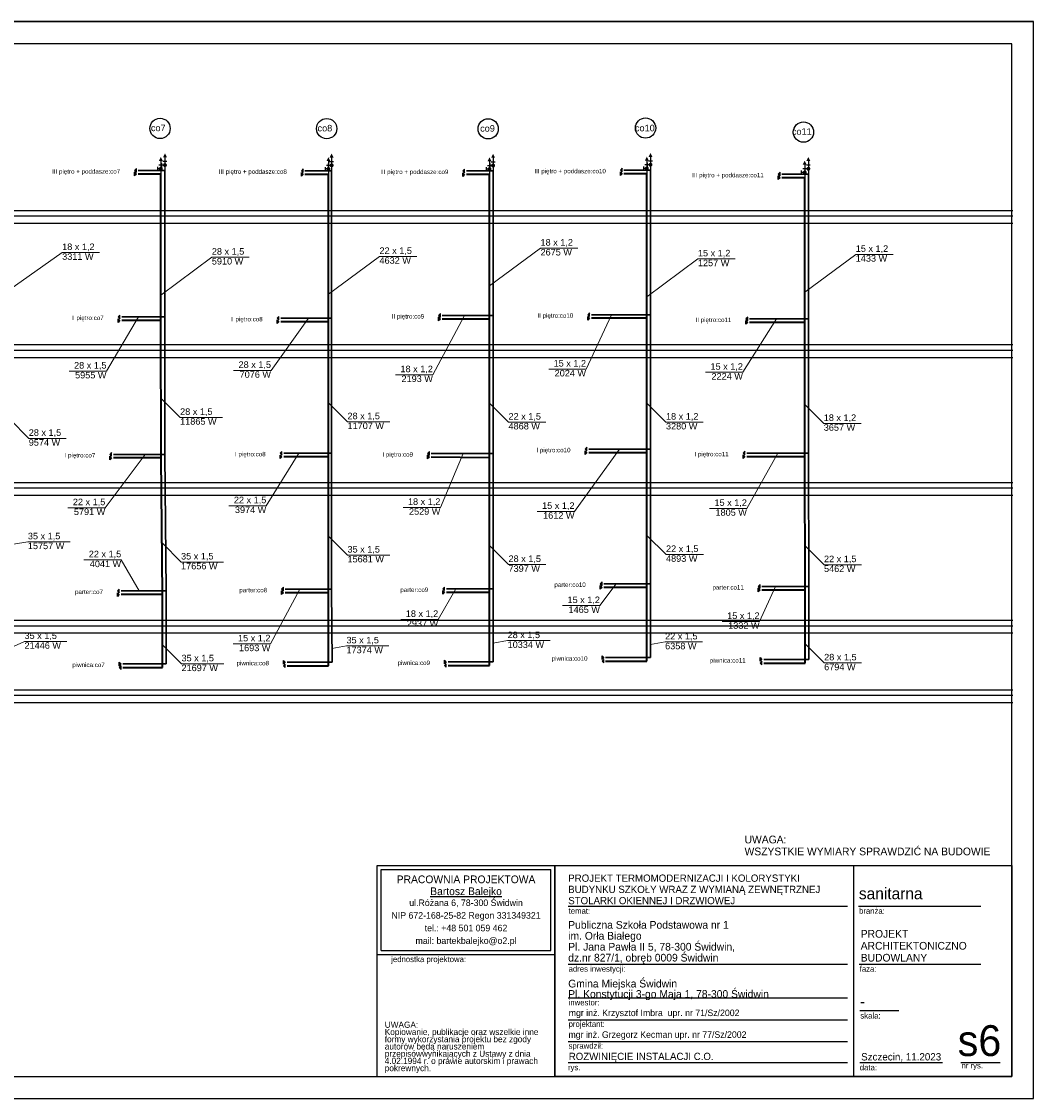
# Model space of a CAD drawing. Header units: millimetres. Extents: x 45180 to 119519, y 31297 to 302414.
# Tile 97 of 97: x 84514 to 112429, y 270625 to 300325. Entities that reach past the tile are written whole.
import ezdxf
from ezdxf.lldxf.tags import DXFTag

# ---------------------------------------------------------------- set-up
doc = ezdxf.new("R2010")
doc.units = ezdxf.units.MM
doc.header["$MEASUREMENT"] = 0
doc.layers.get('0').update_dxf_attribs({"color": 252})
for name, color, linetype in [('#podkład', 252, 'Continuous'), ('_TABELA', 7, 'Continuous'), ('IS_Grafika', 7, 'SOLID'), ('IS_Opisy_działek_Therm', 7, 'SOLID'), ('URZADZENIA_I_AKCES_', 7, 'Continuous')]:
    doc.layers.add(name, color=color, linetype=linetype)
for name, color, linetype, lineweight in [('ARCH TABELA_Nr_Pióra__7', 252, 'Continuous', 13), ('IS_Powrót', 5, 'DASHDOT', 35), ('IS_Zasilanie', 1, 'SOLID', 30)]:
    doc.layers.add(name, color=color, linetype=linetype, lineweight=lineweight)
doc.styles.add('GENERATED_STYLE_7', font='txt')
doc.styles.add('GENERATED_STYLE_8', font='txt')
doc.styles.add('GENERATED_STYLE_9', font='txt')
doc.styles.get("Standard").update_dxf_attribs({"font": 'arial.ttf', "bigfont": 'BIGFONT.SHX'})
tags = doc.linetypes.add('DASHDOT', pattern=[20, 10, -5, 0, -5]).pattern_tags.tags
tags[10:11] = [DXFTag(74, 4), DXFTag(75, 0), DXFTag(340, '0'), DXFTag(46, 0.0), DXFTag(50, 0.0), DXFTag(44, 0.0), DXFTag(45, 0.0)]
tags[8:9] = [DXFTag(74, 4), DXFTag(75, 0), DXFTag(340, '0'), DXFTag(46, 0.0), DXFTag(50, 0.0), DXFTag(44, 0.0), DXFTag(45, 0.0)]
tags[6:7] = [DXFTag(74, 4), DXFTag(75, 0), DXFTag(340, '0'), DXFTag(46, 0.0), DXFTag(50, 0.0), DXFTag(44, 0.0), DXFTag(45, 0.0)]
tags[4:5] = [DXFTag(74, 4), DXFTag(75, 0), DXFTag(340, '0'), DXFTag(46, 0.0), DXFTag(50, 0.0), DXFTag(44, 0.0), DXFTag(45, 0.0)]
tags = doc.linetypes.add('SOLID', pattern=[10, 10, 0]).pattern_tags.tags
tags[6:7] = [DXFTag(74, 4), DXFTag(75, 0), DXFTag(340, '0'), DXFTag(46, 0.0), DXFTag(50, 0.0), DXFTag(44, 0.0), DXFTag(45, 0.0)]
tags[4:5] = [DXFTag(74, 4), DXFTag(75, 0), DXFTag(340, '0'), DXFTag(46, 0.0), DXFTag(50, 0.0), DXFTag(44, 0.0), DXFTag(45, 0.0)]

# ---------------------------------------------------------------- blocks, each defined once
blk = doc.blocks.new('ODPOW')
at = {"layer": 'URZADZENIA_I_AKCES_', "linetype": 'Continuous'}
for p, q in [((0, 27), (0, 0)), ((-4, 18), (4, 18)), ((4, 11), (7, 11)), ((7, 15), (7, 7))]:
    blk.add_line(p, q, dxfattribs=at)
at = {"layer": 'URZADZENIA_I_AKCES_', "linetype": 'Continuous', "const_width": 4}
blk.add_lwpolyline([(-2, 11, 1), (2, 11, 1)], format="xyb", close=True, dxfattribs=at)
at = {"layer": 'URZADZENIA_I_AKCES_', "linetype": 'Continuous'}
blk.add_solid([(-4, 27), (4, 27), (0, 35)], dxfattribs=at)

msp = doc.modelspace()

# ---------------------------------------------------------------- hatches: boundary and pattern name
at = {"layer": 'IS_Grafika', "ltscale": 10}
for points in [[(87685, 296268), (87635, 296218), (87685, 296168)], [(87635, 296168), (87685, 296118), (87635, 296068)], [(92283, 296261), (92233, 296211), (92283, 296161)], [(92233, 296161), (92283, 296111), (92233, 296061)], [(96738, 296256), (96688, 296206), (96738, 296156)], [(96688, 296156), (96738, 296106), (96688, 296056)], [(101083, 296278), (101033, 296228), (101083, 296178)], [(101033, 296178), (101083, 296128), (101033, 296078)], [(105438, 296167), (105388, 296117), (105438, 296067)], [(105388, 296067), (105438, 296017), (105388, 295967)], [(96071, 292270), (96021, 292220), (96071, 292170)], [(100184, 292291), (100134, 292241), (100184, 292191)], [(87230, 292229), (87180, 292179), (87230, 292129)], [(87180, 292129), (87230, 292079), (87180, 292029)], [(91616, 292195), (91566, 292145), (91616, 292095)], [(91566, 292095), (91616, 292045), (91566, 291995)], [(96021, 292170), (96071, 292120), (96021, 292070)], [(100134, 292191), (100184, 292141), (100134, 292091)], [(104546, 292176), (104496, 292126), (104546, 292076)], [(104496, 292076), (104546, 292026), (104496, 291976)], [(86999, 288439), (86949, 288389), (86999, 288339)], [(91698, 288471), (91648, 288421), (91698, 288371)], [(95764, 288463), (95714, 288413), (95764, 288363)], [(100109, 288584), (100059, 288534), (100109, 288484)], [(100059, 288484), (100109, 288434), (100059, 288384)], [(104470, 288473), (104420, 288423), (104470, 288373)], [(86949, 288339), (86999, 288289), (86949, 288239)], [(91648, 288371), (91698, 288321), (91648, 288271)], [(95714, 288363), (95764, 288313), (95714, 288263)], [(104420, 288373), (104470, 288323), (104420, 288273)], [(100528, 284870), (100478, 284820), (100528, 284770)], [(87210, 284673), (87160, 284623), (87210, 284573)], [(87160, 284573), (87210, 284523), (87160, 284473)], [(91740, 284722), (91690, 284672), (91740, 284622)], [(91690, 284622), (91740, 284572), (91690, 284522)], [(96183, 284730), (96133, 284680), (96183, 284630)], [(96133, 284630), (96183, 284580), (96133, 284530)], [(100478, 284770), (100528, 284720), (100478, 284670)], [(104889, 284797), (104839, 284747), (104889, 284697)], [(104839, 284697), (104889, 284647), (104839, 284597)], [(100527, 282835), (100577, 282785), (100527, 282735)], [(104889, 282782), (104939, 282732), (104889, 282682)], [(87209, 282658), (87259, 282608), (87209, 282558)], [(87259, 282558), (87209, 282508), (87259, 282458)], [(91740, 282707), (91790, 282657), (91740, 282607)], [(91790, 282607), (91740, 282557), (91790, 282507)], [(96182, 282716), (96232, 282666), (96182, 282616)], [(96232, 282616), (96182, 282566), (96232, 282516)], [(100577, 282735), (100527, 282685), (100577, 282635)], [(104939, 282682), (104889, 282632), (104939, 282582)]]:
    msp.add_hatch(color=256, dxfattribs=at).paths.add_polyline_path(points)

# ---------------------------------------------------------------- linework, layer by layer
at = {"layer": '#podkład', "ltscale": 10}
for p, q in [((60562, 294964), (111860, 294964)), ((61412, 295114), (111860, 295114)), ((60562, 294764), (111860, 294764)), ((61412, 291414), (111860, 291414)), ((60562, 291264), (111860, 291264)), ((60562, 291064), (111860, 291064)), ((61412, 287614), (111860, 287614)), ((60562, 287464), (111860, 287464)), ((60562, 287264), (111860, 287264)), ((60562, 283664), (111860, 283664)), ((61412, 283814), (111860, 283814)), ((60562, 283464), (111860, 283464)), ((61412, 281894), (111860, 281894)), ((60562, 281744), (111860, 281744)), ((60562, 281544), (111860, 281544))]:
    msp.add_line(p, q, dxfattribs=at)
at = {"layer": '_TABELA', "color": 7}
for p, q in [((112429, 300325), (55429, 300325)), ((70429, 300325), (112429, 300325)), ((112429, 270625), (112429, 300325)), ((111829, 299715), (57929, 299715)), ((111829, 271235), (111829, 299715)), ((57929, 271235), (111829, 271235)), ((55429, 270625), (112429, 270625))]:
    msp.add_line(p, q, dxfattribs=at)
at = {"layer": '_TABELA', "linetype": 'Continuous'}
for p, q in [((94329, 277046), (99223, 277046)), ((94329, 274600), (94329, 277046)), ((94329, 271235), (94329, 277046)), ((94329, 277046), (111829, 277046)), ((94435, 274706), (94435, 276940)), ((94435, 276940), (99116, 276940)), ((99116, 274706), (99116, 276940)), ((99223, 277046), (99223, 271235)), ((99223, 274600), (99223, 277046)), ((107467, 277046), (107467, 271235)), ((111829, 277046), (111829, 271235)), ((99223, 271235), (99223, 276646)), ((99595, 275926), (107295, 275926)), ((107607, 275926), (110974, 275926)), ((94329, 274600), (99223, 274600)), ((94435, 274706), (99116, 274706)), ((99595, 274325), (107295, 274325)), ((107624, 274325), (110974, 274325)), ((99595, 273397), (107295, 273397)), ((107636, 273053), (108716, 273053)), ((99595, 272795), (107295, 272795)), ((99595, 272193), (107295, 272193)), ((99595, 271618), (107295, 271618)), ((107636, 271618), (109918, 271618)), ((110426, 271618), (111506, 271618)), ((94329, 271235), (99223, 271235)), ((111829, 271235), (99223, 271235))]:
    msp.add_line(p, q, dxfattribs=at)
at = {"layer": 'IS_Grafika', "ltscale": 10}
for p, q in [((87685, 296268), (87635, 296218)), ((87635, 296218), (87685, 296168)), ((87635, 296168), (87685, 296118)), ((87635, 296068), (87635, 296168)), ((87635, 296168), (87635, 296168)), ((87685, 296118), (87635, 296068)), ((87685, 296168), (87685, 296268)), ((87685, 296268), (87685, 296268)), ((92283, 296261), (92233, 296211)), ((92233, 296211), (92283, 296161)), ((92233, 296161), (92283, 296111)), ((92233, 296061), (92233, 296161)), ((92233, 296161), (92233, 296161)), ((92283, 296111), (92233, 296061)), ((92283, 296161), (92283, 296261)), ((92283, 296261), (92283, 296261)), ((96738, 296256), (96688, 296206)), ((96688, 296206), (96738, 296156)), ((96688, 296156), (96738, 296106)), ((96688, 296056), (96688, 296156)), ((96688, 296156), (96688, 296156)), ((96738, 296156), (96738, 296256)), ((96738, 296256), (96738, 296256)), ((101083, 296278), (101033, 296228)), ((101033, 296228), (101083, 296178)), ((101033, 296178), (101083, 296128)), ((101033, 296078), (101033, 296178)), ((101033, 296178), (101033, 296178)), ((101083, 296128), (101033, 296078)), ((101083, 296178), (101083, 296278)), ((101083, 296278), (101083, 296278)), ((105438, 296167), (105388, 296117)), ((105388, 296117), (105438, 296067)), ((105438, 296067), (105438, 296167)), ((105438, 296167), (105438, 296167)), ((96738, 296106), (96688, 296056)), ((105388, 296067), (105438, 296017)), ((105388, 295967), (105388, 296067)), ((105388, 296067), (105388, 296067)), ((105438, 296017), (105388, 295967)), ((96071, 292270), (96021, 292220)), ((96071, 292170), (96071, 292270)), ((96071, 292270), (96071, 292270)), ((100184, 292291), (100134, 292241)), ((100184, 292191), (100184, 292291)), ((100184, 292291), (100184, 292291)), ((87230, 292229), (87180, 292179)), ((87180, 292179), (87230, 292129)), ((87180, 292129), (87230, 292079)), ((87180, 292029), (87180, 292129)), ((87180, 292129), (87180, 292129)), ((87230, 292079), (87180, 292029)), ((87230, 292129), (87230, 292229)), ((87230, 292229), (87230, 292229)), ((91616, 292195), (91566, 292145)), ((91566, 292145), (91616, 292095)), ((91566, 292095), (91616, 292045)), ((91566, 291995), (91566, 292095)), ((91566, 292095), (91566, 292095)), ((91616, 292045), (91566, 291995)), ((91616, 292095), (91616, 292195)), ((91616, 292195), (91616, 292195)), ((96021, 292220), (96071, 292170)), ((96021, 292170), (96071, 292120)), ((96021, 292070), (96021, 292170)), ((96021, 292170), (96021, 292170)), ((96071, 292120), (96021, 292070)), ((100134, 292241), (100184, 292191)), ((100134, 292191), (100184, 292141)), ((100134, 292091), (100134, 292191)), ((100134, 292191), (100134, 292191)), ((100184, 292141), (100134, 292091)), ((104546, 292176), (104496, 292126)), ((104496, 292126), (104546, 292076)), ((104496, 292076), (104546, 292026)), ((104496, 291976), (104496, 292076)), ((104496, 292076), (104496, 292076)), ((104546, 292026), (104496, 291976)), ((104546, 292076), (104546, 292176)), ((104546, 292176), (104546, 292176)), ((86999, 288439), (86949, 288389)), ((86949, 288389), (86999, 288339)), ((86999, 288339), (86999, 288439)), ((86999, 288439), (86999, 288439)), ((91698, 288471), (91648, 288421)), ((91648, 288421), (91698, 288371)), ((91698, 288371), (91698, 288471)), ((91698, 288471), (91698, 288471)), ((95764, 288463), (95714, 288413)), ((95714, 288413), (95764, 288363)), ((95764, 288363), (95764, 288463)), ((95764, 288463), (95764, 288463)), ((100109, 288584), (100059, 288534)), ((100059, 288534), (100109, 288484)), ((100059, 288484), (100109, 288434)), ((100059, 288384), (100059, 288484)), ((100059, 288484), (100059, 288484)), ((100109, 288434), (100059, 288384)), ((100109, 288484), (100109, 288584)), ((100109, 288584), (100109, 288584)), ((104470, 288473), (104420, 288423)), ((104420, 288423), (104470, 288373)), ((104470, 288373), (104470, 288473)), ((104470, 288473), (104470, 288473)), ((86949, 288339), (86999, 288289)), ((86949, 288239), (86949, 288339)), ((86949, 288339), (86949, 288339)), ((86999, 288289), (86949, 288239)), ((91648, 288371), (91698, 288321)), ((91648, 288271), (91648, 288371)), ((91648, 288371), (91648, 288371)), ((91698, 288321), (91648, 288271)), ((95714, 288363), (95764, 288313)), ((95714, 288263), (95714, 288363)), ((95714, 288363), (95714, 288363)), ((95764, 288313), (95714, 288263)), ((104420, 288373), (104470, 288323)), ((104420, 288273), (104420, 288373)), ((104420, 288373), (104420, 288373)), ((104470, 288323), (104420, 288273)), ((100528, 284870), (100478, 284820)), ((100528, 284770), (100528, 284870)), ((100528, 284870), (100528, 284870)), ((87210, 284673), (87160, 284623)), ((87160, 284623), (87210, 284573)), ((87160, 284573), (87210, 284523)), ((87160, 284473), (87160, 284573)), ((87160, 284573), (87160, 284573)), ((87210, 284573), (87210, 284673)), ((87210, 284673), (87210, 284673)), ((91740, 284722), (91690, 284672)), ((91690, 284672), (91740, 284622)), ((91690, 284622), (91740, 284572)), ((91690, 284522), (91690, 284622)), ((91690, 284622), (91690, 284622)), ((91740, 284572), (91690, 284522)), ((91740, 284622), (91740, 284722)), ((91740, 284722), (91740, 284722)), ((96183, 284730), (96133, 284680)), ((96133, 284680), (96183, 284630)), ((96133, 284630), (96183, 284580)), ((96133, 284530), (96133, 284630)), ((96133, 284630), (96133, 284630)), ((96183, 284580), (96133, 284530)), ((96183, 284630), (96183, 284730)), ((96183, 284730), (96183, 284730)), ((100478, 284820), (100528, 284770)), ((100478, 284770), (100528, 284720)), ((100478, 284670), (100478, 284770)), ((100478, 284770), (100478, 284770)), ((100528, 284720), (100478, 284670)), ((104889, 284797), (104839, 284747)), ((104839, 284747), (104889, 284697)), ((104839, 284697), (104889, 284647)), ((104839, 284597), (104839, 284697)), ((104839, 284697), (104839, 284697)), ((104889, 284647), (104839, 284597)), ((104889, 284697), (104889, 284797)), ((104889, 284797), (104889, 284797)), ((87210, 284523), (87160, 284473)), ((100527, 282835), (100577, 282785)), ((100527, 282735), (100527, 282835)), ((100527, 282835), (100527, 282835)), ((100577, 282785), (100527, 282735)), ((104889, 282782), (104939, 282732)), ((104889, 282682), (104889, 282782)), ((104889, 282782), (104889, 282782)), ((87209, 282658), (87259, 282608)), ((87209, 282558), (87209, 282658)), ((87209, 282658), (87209, 282658)), ((87259, 282608), (87209, 282558)), ((87259, 282558), (87209, 282508)), ((87209, 282508), (87259, 282458)), ((87259, 282458), (87259, 282558)), ((87259, 282558), (87259, 282558)), ((91740, 282707), (91790, 282657)), ((91740, 282607), (91740, 282707)), ((91740, 282707), (91740, 282707)), ((91790, 282657), (91740, 282607)), ((91790, 282607), (91740, 282557)), ((91740, 282557), (91790, 282507)), ((91790, 282507), (91790, 282607)), ((91790, 282607), (91790, 282607)), ((96182, 282716), (96232, 282666)), ((96182, 282616), (96182, 282716)), ((96182, 282716), (96182, 282716)), ((96232, 282666), (96182, 282616)), ((96232, 282616), (96182, 282566)), ((96182, 282566), (96232, 282516)), ((96232, 282516), (96232, 282616)), ((96232, 282616), (96232, 282616)), ((100577, 282735), (100527, 282685)), ((100527, 282685), (100577, 282635)), ((100577, 282635), (100577, 282735)), ((100577, 282735), (100577, 282735)), ((104939, 282732), (104889, 282682)), ((104939, 282682), (104889, 282632)), ((104889, 282632), (104939, 282582)), ((104939, 282582), (104939, 282682)), ((104939, 282682), (104939, 282682))]:
    msp.add_line(p, q, dxfattribs=at)
for centre in [(88335, 297378), (92932, 297372), (97387, 297366), (101728, 297388), (106083, 297277)]:
    msp.add_circle(centre, 280, dxfattribs=at)
at = {"layer": 'IS_Opisy_działek_Therm', "lineweight": 5, "ltscale": 10}
for p, q in [((97423, 293032), (98831, 294076)), ((98831, 294076), (99861, 294076)), ((84189, 292932), (85635, 293954)), ((85635, 293954), (86665, 293954)), ((88356, 292782), (89764, 293826)), ((89764, 293826), (90794, 293826)), ((92981, 292804), (94389, 293847)), ((94389, 293847), (95419, 293847)), ((101764, 292736), (103173, 293779)), ((103173, 293779), (104203, 293779)), ((106119, 292861), (107527, 293904)), ((107527, 293904), (108557, 293904)), ((87739, 292179), (86858, 290685)), ((92426, 292145), (91396, 290704)), ((96737, 292220), (95862, 290585)), ((100790, 292241), (100087, 290740)), ((105341, 292126), (104414, 290653)), ((86858, 290685), (85828, 290685)), ((91396, 290704), (90366, 290704)), ((95862, 290585), (94832, 290585)), ((100087, 290740), (99057, 290740)), ((104414, 290653), (103384, 290653)), ((88364, 289933), (88889, 289408)), ((92981, 289813), (93506, 289288)), ((97423, 289802), (97948, 289277)), ((101767, 289802), (102292, 289277)), ((106119, 289766), (106644, 289241)), ((84189, 289355), (84714, 288830)), ((88889, 289408), (90059, 289408)), ((93506, 289288), (94676, 289288)), ((97948, 289277), (98978, 289277)), ((102292, 289277), (103322, 289277)), ((106644, 289241), (107674, 289241)), ((84714, 288830), (85744, 288830)), ((87927, 288389), (86825, 286917)), ((92164, 288421), (91267, 286972)), ((96693, 288413), (96069, 286926)), ((101013, 288534), (99769, 286816)), ((105375, 288423), (104524, 286898)), ((86825, 286917), (85795, 286917)), ((91267, 286972), (90237, 286972)), ((96069, 286926), (95039, 286926)), ((99769, 286816), (98739, 286816)), ((104524, 286898), (103494, 286898)), ((92981, 286136), (93506, 285611)), ((101768, 286152), (102293, 285627)), ((84289, 285908), (84689, 285976)), ((84689, 285976), (85859, 285976)), ((88390, 285945), (88915, 285420)), ((97423, 285876), (97948, 285351)), ((106126, 285871), (106651, 285346)), ((87264, 285480), (86234, 285480)), ((87760, 284623), (87264, 285480)), ((88915, 285420), (90085, 285420)), ((93506, 285611), (94676, 285611)), ((102293, 285627), (103323, 285627)), ((97948, 285351), (98978, 285351)), ((106651, 285346), (107681, 285346)), ((92192, 284672), (91381, 283162)), ((96491, 284680), (96009, 283837)), ((100915, 284820), (100470, 284218)), ((105310, 284747), (104874, 283780)), ((100470, 284218), (99440, 284218)), ((96009, 283837), (94979, 283837)), ((104874, 283780), (103844, 283780)), ((84189, 283043), (84596, 283229)), ((84596, 283229), (85766, 283229)), ((88402, 283136), (88927, 282611)), ((91381, 283162), (90351, 283162)), ((93078, 283037), (93478, 283106)), ((93478, 283106), (94648, 283106)), ((97523, 283183), (97923, 283251)), ((97923, 283251), (99093, 283251)), ((101868, 283146), (102268, 283215)), ((102268, 283215), (103298, 283215)), ((106130, 283162), (106655, 282637)), ((88927, 282611), (90097, 282611)), ((106655, 282637), (107685, 282637))]:
    msp.add_line(p, q, dxfattribs=at)
at = {"layer": 'IS_Powrót', "ltscale": 10}
for p, q in [((88356, 296118), (87735, 296118)), ((88356, 292079), (88356, 296118)), ((92981, 296111), (92333, 296111)), ((92981, 292045), (92981, 296111)), ((101764, 296128), (101133, 296128)), ((101764, 292141), (101764, 296128)), ((97423, 296106), (96788, 296106)), ((97423, 292120), (97423, 296106)), ((106119, 296017), (105488, 296017)), ((106119, 292026), (106119, 296017)), ((88356, 292079), (87280, 292079)), ((88370, 288289), (88356, 292079)), ((92981, 292045), (91666, 292045)), ((92981, 288321), (92981, 292045)), ((97423, 292120), (96121, 292120)), ((97423, 288296), (97423, 292120)), ((101764, 292141), (100234, 292141)), ((101768, 288434), (101764, 292141)), ((106119, 292026), (104596, 292026)), ((106119, 288323), (106119, 292026)), ((101768, 288434), (100159, 288434)), ((101768, 284720), (101768, 288434)), ((88370, 288289), (87049, 288289)), ((88402, 284523), (88370, 288289)), ((92981, 288321), (91748, 288321)), ((92981, 284572), (92981, 288321)), ((97423, 288296), (95814, 288313)), ((97423, 284580), (97423, 288296)), ((106119, 288323), (104520, 288323)), ((106130, 284647), (106119, 288323)), ((92981, 284572), (91790, 284572)), ((92981, 282557), (92981, 284572)), ((97423, 284580), (96233, 284580)), ((97423, 282566), (97423, 284580)), ((101768, 284720), (100578, 284720)), ((101768, 282685), (101768, 284720)), ((106130, 284647), (104939, 284647)), ((106130, 282632), (106130, 284647)), ((88402, 284523), (87260, 284523)), ((88402, 282508), (88402, 284523)), ((87309, 282508), (88402, 282508)), ((91840, 282557), (92981, 282557)), ((96282, 282566), (97423, 282566)), ((100627, 282685), (101768, 282685)), ((104989, 282632), (106130, 282632))]:
    msp.add_line(p, q, dxfattribs=at)
at = {"layer": 'IS_Zasilanie', "ltscale": 10}
for p, q in [((88470, 296218), (87735, 296218)), ((88470, 292179), (88470, 296218)), ((93068, 296211), (92333, 296211)), ((93068, 292145), (93068, 296211)), ((97523, 296206), (96788, 296206)), ((97523, 292220), (97523, 296206)), ((101864, 296228), (101133, 296228)), ((101864, 292241), (101864, 296228)), ((106219, 296117), (105488, 296117)), ((106219, 292126), (106219, 296117)), ((88470, 292179), (87280, 292179)), ((88470, 288389), (88470, 292179)), ((93068, 292145), (91666, 292145)), ((93068, 288421), (93068, 292145)), ((97523, 292220), (96121, 292220)), ((97523, 288413), (97523, 292220)), ((101864, 292241), (100234, 292241)), ((101868, 288534), (101864, 292241)), ((106219, 292126), (104596, 292126)), ((106219, 288423), (106219, 292126)), ((88470, 288389), (87049, 288389)), ((88502, 284623), (88470, 288389)), ((93068, 288421), (91748, 288421)), ((93068, 284672), (93068, 288421)), ((97523, 288413), (95814, 288413)), ((97523, 284680), (97523, 288413)), ((101868, 288534), (100159, 288534)), ((101868, 284820), (101868, 288534)), ((106219, 288423), (104520, 288423)), ((106230, 284747), (106219, 288423)), ((88502, 284623), (87260, 284623)), ((88502, 282608), (88502, 284623)), ((93068, 284672), (91790, 284672)), ((93081, 282657), (93068, 284672)), ((97523, 284680), (96233, 284680)), ((97523, 282666), (97523, 284680)), ((100578, 284820), (101868, 284820)), ((101868, 282785), (101868, 284820)), ((106230, 284747), (104939, 284747)), ((106230, 282732), (106230, 284747)), ((100627, 282785), (101868, 282785)), ((87309, 282608), (88502, 282608)), ((91840, 282657), (93081, 282657)), ((96282, 282666), (97523, 282666)), ((104989, 282732), (106230, 282732))]:
    msp.add_line(p, q, dxfattribs=at)

# ---------------------------------------------------------------- block references
at = {"xscale": -13.50000000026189, "yscale": 13.50000000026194, "zscale": 13.50000000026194, "rotation": 359.9873706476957}
for p in [(88356, 296118), (88470, 296218), (92981, 296111), (93068, 296211), (97423, 296106), (97523, 296206), (101764, 296128), (101864, 296228), (106119, 296017), (106219, 296117)]:
    msp.add_blockref('ODPOW', p, dxfattribs=at)

# ---------------------------------------------------------------- texts
at = {"layer": '_TABELA', "linetype": 'Continuous'}
for s, insert, char_height, width, attachment_point, line_spacing_factor, style in [('\\pxql;UWAGA:\\PWSZYSTKIE WYMIARY SPRAWDZIĆ NA BUDOWIE', (109798, 277873), 212.77, 10676.28, 2, 0.926719, 'GENERATED_STYLE_8'), ('{ul.Różana 6, 78-300 Świdwin\\PNIP 672-168-25-82 Regon 331349321\\Ptel.: +48 501 059 462\\Pmail: bartekbalejko@o2.pl}', (96776, 276113), 180.85, 7974.45, 2, 1.156383, 'GENERATED_STYLE_7'), ('{UWAGA:\\PKopiowanie, publikacje oraz wszelkie inne formy wykorzystania projektu bez zgody autorów będą naruszeniem przepisówwynikających z Ustawy z dnia 4.02.1994 r. o prawie autorskim i prawach pokrewnych.}', (94534, 272745), 170.213, 4483.41, 1, 0.703415, 'GENERATED_STYLE_7')]:
    msp.add_mtext(s, dxfattribs=dict(at, insert=insert, char_height=char_height, width=width, attachment_point=attachment_point, line_spacing_factor=line_spacing_factor, style=style))
for s, insert, char_height, attachment_point, line_spacing_factor, style in [('{PROJEKT TERMOMODERNIZACJI I KOLORYSTYKI\\PBUDYNKU SZKOŁY WRAZ Z WYMIANĄ ZEWNĘTRZNEJ \\PSTOLARKI OKIENNEJ I DRZWIOWEJ }', (99595, 275979), 200, 7, 0.928963, 'GENERATED_STYLE_9'), ('{PRACOWNIA PROJEKTOWA\\P\\LBartosz Balejko}', (96776, 276775), 212.77, 2, 0.926719, 'GENERATED_STYLE_8'), ('{Publiczna Szkoła Podstawowa nr 1\\Pim. Orła Białego\\PPl. Jana Pawła II 5, 78-300 Świdwin, \\Pdz.nr 827/1, obręb 0009 Świdwin}', (99595, 274337), 212.77, 7, 0.850494, 'GENERATED_STYLE_7'), ('{PROJEKT \\PARCHITEKTONICZNO\\PBUDOWLANY}', (107663, 275272), 212.84, 1, 0.9285, 'GENERATED_STYLE_7'), ('{Gmina Miejska Świdwin\\PPl. Konstytucji 3-go Maja 1, 78-300 Świdwin}', (99595, 273336), 212.77, 7, 0.807442, 'GENERATED_STYLE_7')]:
    msp.add_mtext(s, dxfattribs=dict(at, insert=insert, char_height=char_height, attachment_point=attachment_point, line_spacing_factor=line_spacing_factor, style=style))
at = {"layer": '_TABELA', "linetype": 'Continuous', "style": 'GENERATED_STYLE_7'}
for s, insert, char_height, attachment_point in [('{temat:}', (99606, 275877), 159.6, 1), ('{branża:}', (107618, 275877), 159.6, 1), ('{jednostka projektowa:}', (94712, 274545), 159.58, 1), ('{adres inwestycji:}', (99606, 274280), 159.58, 1), ('{faza:}', (107636, 274280), 159.6, 1), ('{inwestor:}', (99606, 273352), 159.58, 1), ('{skala:}', (107654, 272989), 159.6, 1), ('{projektant:}', (99606, 272758), 159.58, 1), ('s6', (111542, 272646), 851.2, 3), ('{sprawdził:}', (99606, 272156), 159.58, 1), ('{Szczecin, 11.2023}', (107675, 271875), 202.13, 1), ('{rys.}', (99588, 271561), 159.6, 1), ('{data:}', (107637, 271561), 159.6, 1), ('{nr rys.}', (110444, 271614), 159.6, 1)]:
    msp.add_mtext(s, dxfattribs=dict(at, insert=insert, char_height=char_height, attachment_point=attachment_point))
at = {"layer": '_TABELA', "linetype": 'Continuous', "attachment_point": 1}
for s, insert, char_height, width, style in [('-', (107643, 273464), 319, 1451.04, 'GENERATED_STYLE_7'), ('ROZWINIĘCIE INSTALACJI C.O.', (99609, 271886), 200, 5112.69, 'GENERATED_STYLE_9')]:
    msp.add_mtext(s, dxfattribs=dict(at, insert=insert, char_height=char_height, width=width, style=style))
at = {"layer": 'ARCH TABELA_Nr_Pióra__7', "color": 7, "linetype": 'Continuous', "attachment_point": 1, "style": 'GENERATED_STYLE_7'}
for s, insert, char_height in [('sanitarna', (107614, 276438), 319.2), ('mgr inż. Krzysztof Imbra  upr. nr 71/Sz/2002', (99610, 273077), 180), ('mgr inż. Grzegorz Kecman upr. nr 77/Sz/2002', (99602, 272477), 180)]:
    msp.add_mtext(s, dxfattribs=dict(at, insert=insert, char_height=char_height))
at = {"layer": 'IS_Grafika', "ltscale": 10, "attachment_point": 3}
for s, insert, char_height in [('\\fArial|b0|i0;co7', (88489, 297482), 180), ('\\fArial|b0|i0;co8', (93086, 297475), 180), ('\\fArial|b0|i0;co9', (97571, 297469), 180), ('\\fArial|b0|i0;co10', (101981, 297478), 180), ('\\fArial|b0|i0;co11', (106311, 297381), 180), ('\\fArial|b0|i0;III piętro + poddasze:co7', (87235, 296253), 122.4), ('\\fArial|b0|i0;III piętro + poddasze:co8', (91833, 296247), 122.4), ('\\fArial|b0|i0;III piętro + poddasze:co9', (96288, 296241), 122.4), ('\\fArial|b0|i0;III piętro + poddasze:co10', (100633, 296263), 122.4), ('\\fArial|b0|i0;III piętro + poddasze:co11', (104988, 296152), 122.4), ('\\fArial|b0|i0;II piętro:co9', (95621, 292256), 122.4), ('\\fArial|b0|i0;II piętro:co10', (99734, 292277), 122.4), ('\\fArial|b0|i0;II piętro:co7', (86780, 292215), 122.4), ('\\fArial|b0|i0;II piętro:co8', (91166, 292180), 122.4), ('\\fArial|b0|i0;II piętro:co11', (104096, 292161), 122.4), ('\\fArial|b0|i0;I piętro:co7', (86549, 288425), 122.4), ('\\fArial|b0|i0;I piętro:co8', (91248, 288457), 122.4), ('\\fArial|b0|i0;I piętro:co9', (95314, 288449), 122.4), ('\\fArial|b0|i0;I piętro:co10', (99659, 288569), 122.4), ('\\fArial|b0|i0;I piętro:co11', (104020, 288458), 122.4), ('\\fArial|b0|i0;parter:co10', (100078, 284855), 122.4), ('\\fArial|b0|i0;parter:co7', (86760, 284658), 122.4), ('\\fArial|b0|i0;parter:co8', (91290, 284707), 122.4), ('\\fArial|b0|i0;parter:co9', (95733, 284716), 122.4), ('\\fArial|b0|i0;parter:co11', (104439, 284782), 122.4), ('\\fArial|b0|i0;piwnica:co10', (100127, 282821), 122.4), ('\\fArial|b0|i0;piwnica:co11', (104489, 282768), 122.4), ('\\fArial|b0|i0;piwnica:co7', (86809, 282644), 122.4), ('\\fArial|b0|i0;piwnica:co8', (91340, 282693), 122.4), ('\\fArial|b0|i0;piwnica:co9', (95782, 282701), 122.4)]:
    msp.add_mtext(s, dxfattribs=dict(at, insert=insert, char_height=char_height))
at = {"layer": 'IS_Opisy_działek_Therm', "ltscale": 10, "char_height": 180}
for s, insert, attachment_point in [('\\fArial|b0|i0;18 x 1,2', (85635, 293990), 7), ('\\fArial|b0|i0;28 x 1,5', (89764, 293862), 7), ('\\fArial|b0|i0;22 x 1,5', (94389, 293883), 7), ('\\fArial|b0|i0;2675 W', (98831, 294054), 1), ('\\fArial|b0|i0;18 x 1,2', (98831, 294112), 7), ('\\fArial|b0|i0;15 x 1,2', (107527, 293940), 7), ('\\fArial|b0|i0;3311 W', (85635, 293933), 1), ('\\fArial|b0|i0;5910 W', (89764, 293804), 1), ('\\fArial|b0|i0;4632 W', (94389, 293826), 1), ('\\fArial|b0|i0;15 x 1,2', (103173, 293815), 7), ('\\fArial|b0|i0;1257 W', (103173, 293758), 1), ('\\fArial|b0|i0;1433 W', (107527, 293883), 1), ('\\fArial|b0|i0;28 x 1,5', (86858, 290721), 9), ('\\fArial|b0|i0;28 x 1,5', (91396, 290740), 9), ('\\fArial|b0|i0;18 x 1,2', (95862, 290621), 9), ('\\fArial|b0|i0;15 x 1,2', (100087, 290776), 9), ('\\fArial|b0|i0;15 x 1,2', (104414, 290689), 9), ('\\fArial|b0|i0;5955 W', (86858, 290663), 3), ('\\fArial|b0|i0;7076 W', (91396, 290682), 3), ('\\fArial|b0|i0;2193 W', (95862, 290563), 3), ('\\fArial|b0|i0;2024 W', (100087, 290718), 3), ('\\fArial|b0|i0;2224 W', (104414, 290631), 3), ('\\fArial|b0|i0;28 x 1,5', (88889, 289444), 7), ('\\fArial|b0|i0;11865 W', (88889, 289387), 1), ('\\fArial|b0|i0;28 x 1,5', (93506, 289324), 7), ('\\fArial|b0|i0;22 x 1,5', (97948, 289313), 7), ('\\fArial|b0|i0;18 x 1,2', (102292, 289313), 7), ('\\fArial|b0|i0;18 x 1,2', (106644, 289277), 7), ('\\fArial|b0|i0;28 x 1,5', (84714, 288866), 7), ('\\fArial|b0|i0;11707 W', (93506, 289266), 1), ('\\fArial|b0|i0;4868 W', (97948, 289256), 1), ('\\fArial|b0|i0;3280 W', (102292, 289256), 1), ('\\fArial|b0|i0;3657 W', (106644, 289219), 1), ('\\fArial|b0|i0;9574 W', (84714, 288808), 1), ('\\fArial|b0|i0;22 x 1,5', (86825, 286953), 9), ('\\fArial|b0|i0;22 x 1,5', (91267, 287008), 9), ('\\fArial|b0|i0;3974 W', (91267, 286950), 3), ('\\fArial|b0|i0;18 x 1,2', (96069, 286962), 9), ('\\fArial|b0|i0;2529 W', (96069, 286904), 3), ('\\fArial|b0|i0;15 x 1,2', (99769, 286852), 9), ('\\fArial|b0|i0;15 x 1,2', (104524, 286934), 9), ('\\fArial|b0|i0;5791 W', (86825, 286896), 3), ('\\fArial|b0|i0;1612 W', (99769, 286795), 3), ('\\fArial|b0|i0;1805 W', (104524, 286876), 3), ('\\fArial|b0|i0;35 x 1,5', (84689, 286012), 7), ('\\fArial|b0|i0;15757 W', (84689, 285955), 1), ('\\fArial|b0|i0;35 x 1,5', (93506, 285647), 7), ('\\fArial|b0|i0;22 x 1,5', (102293, 285663), 7), ('\\fArial|b0|i0;22 x 1,5', (87264, 285516), 9), ('\\fArial|b0|i0;4041 W', (87264, 285458), 3), ('\\fArial|b0|i0;35 x 1,5', (88915, 285456), 7), ('\\fArial|b0|i0;15681 W', (93506, 285590), 1), ('\\fArial|b0|i0;28 x 1,5', (97948, 285387), 7), ('\\fArial|b0|i0;4893 W', (102293, 285605), 1), ('\\fArial|b0|i0;22 x 1,5', (106651, 285382), 7), ('\\fArial|b0|i0;17656 W', (88915, 285398), 1), ('\\fArial|b0|i0;7397 W', (97948, 285330), 1), ('\\fArial|b0|i0;5462 W', (106651, 285325), 1), ('\\fArial|b0|i0;15 x 1,2', (100470, 284254), 9), ('\\fArial|b0|i0;18 x 1,2', (96009, 283873), 9), ('\\fArial|b0|i0;1465 W', (100470, 284197), 3), ('\\fArial|b0|i0;15 x 1,2', (104874, 283816), 9), ('\\fArial|b0|i0;2937 W', (96009, 283815), 3), ('\\fArial|b0|i0;1332 W', (104874, 283759), 3), ('\\fArial|b0|i0;35 x 1,5', (84596, 283265), 7), ('\\fArial|b0|i0;15 x 1,2', (91381, 283198), 9), ('\\fArial|b0|i0;28 x 1,5', (97923, 283287), 7), ('\\fArial|b0|i0;22 x 1,5', (102268, 283251), 7), ('\\fArial|b0|i0;21446 W', (84596, 283207), 1), ('\\fArial|b0|i0;1693 W', (91381, 283141), 3), ('\\fArial|b0|i0;35 x 1,5', (93478, 283142), 7), ('\\fArial|b0|i0;17374 W', (93478, 283084), 1), ('\\fArial|b0|i0;10334 W', (97923, 283230), 1), ('\\fArial|b0|i0;6358 W', (102268, 283193), 1), ('\\fArial|b0|i0;35 x 1,5', (88927, 282647), 7), ('\\fArial|b0|i0;28 x 1,5', (106655, 282673), 7), ('\\fArial|b0|i0;21697 W', (88927, 282590), 1), ('\\fArial|b0|i0;6794 W', (106655, 282615), 1)]:
    msp.add_mtext(s, dxfattribs=dict(at, insert=insert, attachment_point=attachment_point))

doc.saveas('drawing.dxf')
